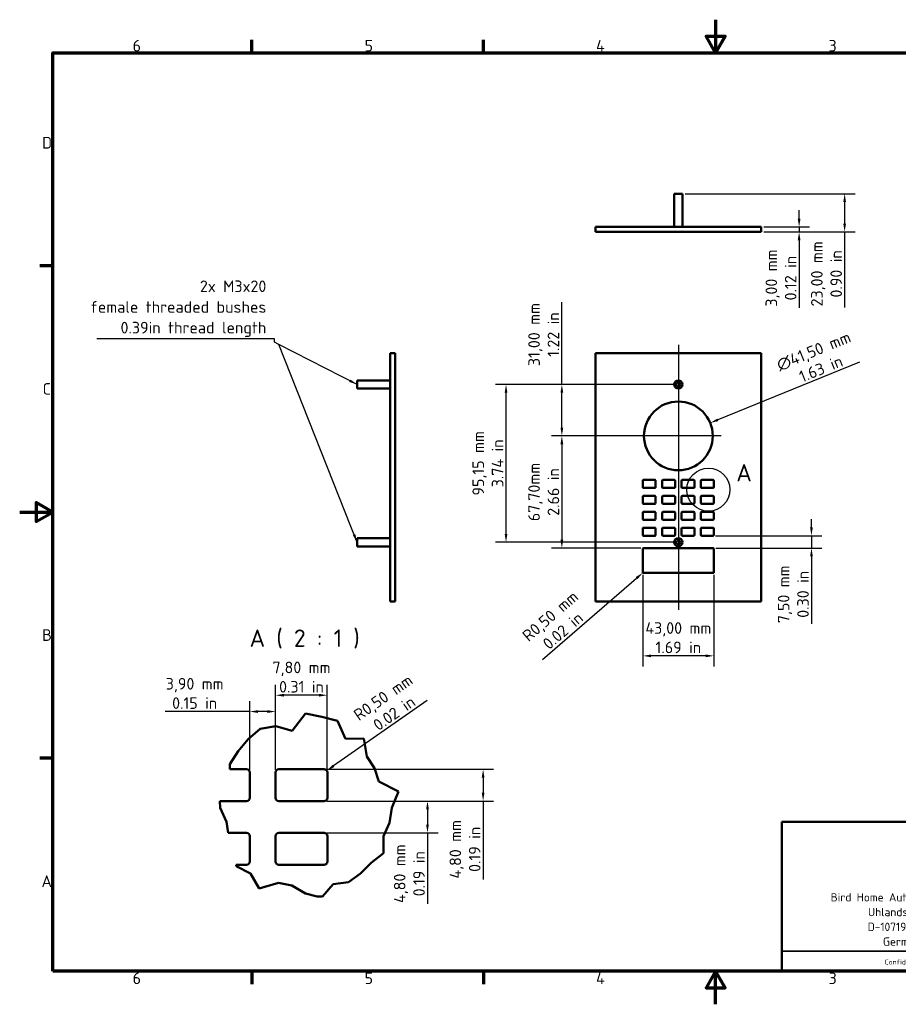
# Model space of a CAD drawing. Header units: millimetres. Extents: x 0 to 840, y 0 to 594.
# Tile 1 of 2: x 0 to 530, y 0 to 594. Entities that reach past the tile are written whole.
import ezdxf

# ---------------------------------------------------------------- set-up
doc = ezdxf.new("R2010")
doc.units = ezdxf.units.MM
doc.header["$LTSCALE"] = 2
for name, color, linetype, lineweight in [('Bemaßung (ISO)', 7, 'Continuous', 25), ('Bruchlinie (ISO)', 7, 'Continuous', 50), ('Detailumgrenzung (ISO)', 7, 'Continuous', 25), ('Mittellinie (ISO)', 7, 'Continuous', 25), ('Mittelpunktmarkierung (ISO)', 7, 'Continuous', 25), ('Rahmen (ISO)', 7, 'Continuous', 70), ('Sichtbar (ISO)', 7, 'Continuous', 50), ('Symbol (ISO)', 7, 'Continuous', 25), ('Titel (ISO)', 7, 'Continuous', 50)]:
    doc.layers.add(name, color=color, linetype=linetype, lineweight=lineweight)
doc.styles.add('Bezeichnungstext (DIN)', font='isocpeur.ttf')
doc.styles.add('Notiztext (DIN)', font='isocpeur.ttf')
doc.dimstyles.new('Standard (DIN)', dxfattribs={"dimscale": 2, "dimtxt": 3.5, "dimasz": 2.5, "dimexe": 3.175, "dimexo": 0.8, "dimgap": 0.8, "dimtad": 1, "dimrnd": 1e-08, "dimzin": 0, "dimtxsty": 'Notiztext (DIN)', "dimcen": 0.09, "dimdle": 10, "dimclrd": 256, "dimclre": 256, "dimclrt": 256, "dimadec": 0, "dimazin": 0, "dimtfac": 1, "dimtmove": 0, "dimatfit": 3, "dimfxl": 1, "dimtolj": 1, "dimtzin": 0, "dimlwd": -1, "dimlwe": -1, "dimarcsym": 0})
doc.dimstyles.new('Standard - Methode 2a (DIN)$7', dxfattribs={"dimscale": 2, "dimtxt": 3.5, "dimasz": 2.5, "dimexe": 3.175, "dimexo": 0.8, "dimgap": 0.8, "dimtad": 1, "dimtih": 1, "dimtoh": 1, "dimrnd": 1e-08, "dimtxsty": 'Notiztext (DIN)', "dimcen": 0.09, "dimdle": 10, "dimclrd": 256, "dimclre": 256, "dimclrt": 256, "dimazin": 2, "dimtfac": 1, "dimtmove": 0, "dimatfit": 3, "dimfxl": 1, "dimtolj": 1, "dimlwd": -1, "dimlwe": -1, "dimarcsym": 0})

# ---------------------------------------------------------------- blocks, each defined once
blk = doc.blocks.new('Ränder Vorgaberahmen')
at = {"layer": 'Rahmen (ISO)'}
for p, q in [((70, 287), (70, 290.9)), ((140, 287), (140, 290.9)), ((10, 222.75), (6.1, 222.75)), ((10, 74.25), (6.1, 74.25)), ((70, 10), (70, 6.1)), ((140, 10), (140, 6.1))]:
    blk.add_line(p, q, dxfattribs=at)
at = {"layer": 'Rahmen (ISO)', "flags": 128}
for points in [[(210, 297), (210, 287), (207.11, 292), (212.89, 292), (210, 287)], [(10, 10), (10, 287), (410, 287), (410, 10), (10, 10)], [(0, 148.5), (10, 148.5), (5, 151.39), (5, 145.61), (10, 148.5)], [(210, 0), (210, 10), (207.11, 5), (212.89, 5), (210, 10)]]:
    blk.add_lwpolyline(points, dxfattribs=at)
at = {"layer": 'Rahmen (ISO)', "char_height": 3.5, "attachment_point": 7, "style": 'Notiztext (DIN)'}
for s, insert in [('6', (34.08, 287.4)), ('5', (104.08, 287.4)), ('4', (173.9, 287.4)), ('3', (244.08, 287.4)), ('D', (6.75, 258.13)), ('C', (6.93, 183.88)), ('B', (6.75, 109.63)), ('A', (6.58, 35.38)), ('6', (34.08, 6.1)), ('5', (104.08, 6.1)), ('4', (173.9, 6.1)), ('3', (244.08, 6.1))]:
    blk.add_mtext(s, dxfattribs=dict(at, insert=insert))
blk = doc.blocks.new('Schriftfelder BHA')
at = {"layer": 'Titel (ISO)'}
for p, q in [((402.33, 69.29), (222.33, 69.29)), ((222.33, 69.29), (222.33, 24.29)), ((402.33, 24.29), (402.33, 69.29)), ((342.33, 54.29), (387.33, 54.29)), ((387.33, 54.29), (387.33, 39.29)), ((387.33, 39.29), (342.33, 39.29)), ((402.33, 24.29), (222.33, 24.29))]:
    blk.add_line(p, q, dxfattribs=at)
at = {"layer": 'Titel (ISO)', "lineweight": 35}
for p, q in [((342.33, 69.29), (297.33, 69.29)), ((297.33, 69.29), (297.33, 54.29)), ((387.33, 69.29), (342.33, 69.29)), ((387.33, 69.29), (402.33, 69.29)), ((387.33, 69.29), (387.33, 54.29)), ((297.33, 54.29), (402.33, 54.29)), ((297.33, 54.29), (297.33, 46.79)), ((387.33, 54.29), (387.33, 39.29)), ((342.33, 46.79), (297.33, 46.79)), ((297.33, 46.79), (297.33, 39.29)), ((297.33, 39.29), (297.33, 24.29)), ((318.78, 38.54), (325.78, 40.29)), ((325.78, 40.29), (325.78, 33.29)), ((387.33, 39.29), (342.33, 39.29)), ((342.33, 39.29), (342.33, 24.29)), ((387.33, 39.29), (402.33, 39.29)), ((387.33, 39.29), (387.33, 24.29)), ((318.78, 38.54), (318.78, 35.04)), ((318.78, 35.04), (325.78, 33.29)), ((297.33, 30.29), (222.33, 30.29))]:
    blk.add_line(p, q, dxfattribs=at)
at = {"layer": 'Titel (ISO)', "lineweight": 70}
blk.add_line((342.33, 39.29), (342.33, 54.29), dxfattribs=at)
at = {"layer": 'Titel (ISO)', "linetype": 'Continuous', "lineweight": 35}
for p, q in [((330.33, 40.54), (330.33, 33.04)), ((318.53, 36.79), (326.03, 36.79)), ((334.08, 36.79), (326.58, 36.79))]:
    blk.add_line(p, q, dxfattribs=at)
at = {"layer": 'Titel (ISO)', "lineweight": 35}
for radius in [3.5, 1.75]:
    blk.add_circle((330.33, 36.79), radius, dxfattribs=at)
at = {"layer": 'Titel (ISO)', "style": 'Notiztext (DIN)'}
for s, insert, char_height, attachment_point, line_spacing_factor in [('{\\H0.71429x;Designation\\P\\H1.4x;D1101V}', (300.33, 66.29), 3.5, 1, 0.986474), ('\\fISOCPEUR|b0|i0;\\H2.5000;Scale\\P', (389.83, 66.29), 2.5, 1, 2.4), ('{\\H0.71429x;Drawing number\\P\\H1.2x;D1101V}', (345.06, 51.29), 3.5, 1, 0.987666), ('\\fISOCPEUR|b0|i0;\\H2.5000;Format\\P\\fISOCPEUR|b0|i0;\\H2.5000;A3', (389.83, 51.29), 2.5, 1, 1.068348), ('\\fISOCPEUR|b0|i0;\\H2.5000;Bird Home Automation GmbH\\P\\fISOCPEUR|b0|i0;\\H2.5000;Uhlandstr. 165\\P\\fISOCPEUR|b0|i0;\\H2.5000;D-10719 Berlin\\P\\fISOCPEUR|b0|i0;\\H2.5000;Germany\\P', (259.33, 47.81), 2.5, 2, 1.068348), ('\\fISOCPEUR|b0|i0;\\H1.5000;General pinciples\\P\\fISOCPEUR|b0|i0;\\H1.5000;of presentation\\P\\fISOCPEUR|b0|i0;\\H1.5000;ISO 128-1', (300.33, 39.79), 1.5, 1, 1.068348), ('{\\H0.71429x;General tolerance\\P\\H1.4x;2768 -mK}', (345.06, 36.29), 3.5, 1, 0.986474), ('\\fISOCPEUR|b0|i0;\\H2.5000;Page\\P\\fISOCPEUR|b0|i0;\\H2.5000;1', (389.83, 36.29), 2.5, 1, 1.068348)]:
    blk.add_mtext(s, dxfattribs=dict(at, insert=insert, char_height=char_height, attachment_point=attachment_point, line_spacing_factor=line_spacing_factor))
at = {"layer": 'Titel (ISO)', "attachment_point": 1, "style": 'Notiztext (DIN)'}
for s, insert, char_height in [('\\fISOCPEUR|b0|i0;\\H2.5000;Material:', (298.33, 51.79), 2.5), ('\\fISOCPEUR|b0|i0;\\H1.5000;Confidential', (253.33, 27.79), 1.5)]:
    blk.add_mtext(s, dxfattribs=dict(at, insert=insert, char_height=char_height))
blk = doc.blocks.new('*D8')
at = {"layer": 'Bemaßung (ISO)', "transparency": 16777216}
for p, q in [((470.37, 473.99), (470.37, 478.99)), ((449.1, 468.99), (476.72, 468.99)), ((449.1, 465.99), (476.72, 465.99)), ((470.37, 468.99), (470.37, 465.99)), ((470.37, 460.99), (470.37, 420.24))]:
    blk.add_line(p, q, dxfattribs=at)
for points in [[(469.54, 473.99), (471.21, 473.99), (470.37, 468.99)], [(469.54, 460.99), (471.21, 460.99), (470.37, 465.99)]]:
    blk.add_solid(points, dxfattribs=at)
at = {"layer": 'Defpoints', "color": 0, "transparency": 16777216}
for p in [(447.5, 468.99), (447.5, 465.99), (470.37, 465.99)]:
    blk.add_point(p, dxfattribs=at)
at = {"layer": 'Bemaßung (ISO)', "transparency": 16777216, "insert": (450.1, 438.11), "char_height": 7, "attachment_point": 2, "rotation": 90, "style": 'Notiztext (DIN)'}
blk.add_mtext('\\A1;\\fISOCPEUR|b0|i0;\\H7.0000;3,00 mm\\P\\fISOCPEUR|b0|i0;\\H7.0000;0.12 in', dxfattribs=at)
blk = doc.blocks.new('*D9')
at = {"layer": 'Bemaßung (ISO)', "transparency": 16777216}
for p, q in [((401.6, 488.99), (504.21, 488.99)), ((497.86, 483.99), (497.86, 470.99)), ((449.1, 465.99), (504.21, 465.99)), ((497.86, 465.99), (497.86, 420.34))]:
    blk.add_line(p, q, dxfattribs=at)
for points in [[(497.02, 483.99), (498.69, 483.99), (497.86, 488.99)], [(497.02, 470.99), (498.69, 470.99), (497.86, 465.99)]]:
    blk.add_solid(points, dxfattribs=at)
at = {"layer": 'Defpoints', "color": 0, "transparency": 16777216}
for p in [(400, 488.99), (497.86, 488.99), (447.5, 465.99)]:
    blk.add_point(p, dxfattribs=at)
at = {"layer": 'Bemaßung (ISO)', "transparency": 16777216, "insert": (477.58, 440.66), "char_height": 7, "attachment_point": 2, "rotation": 90, "style": 'Notiztext (DIN)'}
blk.add_mtext('\\A1;\\fISOCPEUR|b0|i0;\\H7.0000;23,00 mm\\P\\fISOCPEUR|b0|i0;\\H7.0000;0.90 in', dxfattribs=at)
blk = doc.blocks.new('*D10')
at = {"layer": 'Bemaßung (ISO)', "transparency": 16777216}
for p, q in [((327.2, 373.91), (327.2, 423.66)), ((395.9, 373.91), (320.85, 373.91)), ((327.2, 347.91), (327.2, 368.91)), ((370.15, 342.91), (320.85, 342.91))]:
    blk.add_line(p, q, dxfattribs=at)
for points in [[(326.37, 368.91), (328.04, 368.91), (327.2, 373.91)], [(326.37, 347.91), (328.04, 347.91), (327.2, 342.91)]]:
    blk.add_solid(points, dxfattribs=at)
at = {"layer": 'Defpoints', "color": 0, "transparency": 16777216}
for p in [(327.2, 373.91), (397.5, 373.91), (371.75, 342.91)]:
    blk.add_point(p, dxfattribs=at)
at = {"layer": 'Bemaßung (ISO)', "transparency": 16777216, "insert": (306.93, 404.04), "char_height": 7, "attachment_point": 2, "rotation": 90, "style": 'Notiztext (DIN)'}
blk.add_mtext('\\A1;\\fISOCPEUR|b0|i0;\\H7.0000;31,00 mm\\P\\fISOCPEUR|b0|i0;\\H7.0000;1.22 in', dxfattribs=at)
blk = doc.blocks.new('*D11')
at = {"layer": 'Bemaßung (ISO)', "transparency": 16777216}
for p, q in [((395.9, 373.91), (287.15, 373.91)), ((293.5, 283.76), (293.5, 368.91)), ((395.9, 278.76), (287.15, 278.76))]:
    blk.add_line(p, q, dxfattribs=at)
for points in [[(292.67, 368.91), (294.34, 368.91), (293.5, 373.91)], [(292.67, 283.76), (294.34, 283.76), (293.5, 278.76)]]:
    blk.add_solid(points, dxfattribs=at)
at = {"layer": 'Defpoints', "color": 0, "transparency": 16777216}
for p in [(293.5, 373.91), (397.5, 373.91), (397.5, 278.76)]:
    blk.add_point(p, dxfattribs=at)
at = {"layer": 'Bemaßung (ISO)', "transparency": 16777216, "insert": (273.23, 326.34), "char_height": 7, "attachment_point": 2, "rotation": 90, "style": 'Notiztext (DIN)'}
blk.add_mtext('\\A1;\\fISOCPEUR|b0|i0;\\H7.0000;95,15 mm\\P\\fISOCPEUR|b0|i0;\\H7.0000;3.74 in', dxfattribs=at)
blk = doc.blocks.new('*D12')
at = {"layer": 'Bemaßung (ISO)', "transparency": 16777216}
for p, q in [((395.9, 342.91), (320.85, 342.91)), ((327.2, 337.91), (327.2, 280.21)), ((374.9, 275.21), (320.85, 275.21))]:
    blk.add_line(p, q, dxfattribs=at)
for points in [[(326.37, 337.91), (328.04, 337.91), (327.2, 342.91)], [(326.37, 280.21), (328.04, 280.21), (327.2, 275.21)]]:
    blk.add_solid(points, dxfattribs=at)
at = {"layer": 'Defpoints', "color": 0, "transparency": 16777216}
for p in [(397.5, 342.91), (327.2, 275.21), (376.5, 275.21)]:
    blk.add_point(p, dxfattribs=at)
at = {"layer": 'Bemaßung (ISO)', "transparency": 16777216, "insert": (306.93, 309.06), "char_height": 7, "attachment_point": 2, "rotation": 90, "style": 'Notiztext (DIN)'}
blk.add_mtext('\\A1;\\fISOCPEUR|b0|i0;\\H7.0000;67,70mm\\P\\fISOCPEUR|b0|i0;\\H7.0000;2.66 in', dxfattribs=at)
blk = doc.blocks.new('*D13')
at = {"layer": 'Bemaßung (ISO)', "transparency": 16777216}
for p, q in [((477.82, 287.71), (477.82, 292.71)), ((420, 282.71), (484.17, 282.71)), ((477.82, 282.71), (477.82, 275.21)), ((420.1, 275.21), (484.17, 275.21)), ((477.82, 270.21), (477.82, 229.46))]:
    blk.add_line(p, q, dxfattribs=at)
for points in [[(476.99, 287.71), (478.66, 287.71), (477.82, 282.71)], [(476.99, 270.21), (478.66, 270.21), (477.82, 275.21)]]:
    blk.add_solid(points, dxfattribs=at)
at = {"layer": 'Defpoints', "color": 0, "transparency": 16777216}
for p in [(418.4, 282.71), (477.82, 282.71), (418.5, 275.21)]:
    blk.add_point(p, dxfattribs=at)
at = {"layer": 'Bemaßung (ISO)', "transparency": 16777216, "insert": (457.55, 247.34), "char_height": 7, "attachment_point": 2, "rotation": 90, "style": 'Notiztext (DIN)'}
blk.add_mtext('\\A1;\\fISOCPEUR|b0|i0;\\H7.0000;7,50 mm\\P\\fISOCPEUR|b0|i0;\\H7.0000;0.30 in', dxfattribs=at)
blk = doc.blocks.new('*D14')
at = {"layer": 'Bemaßung (ISO)', "transparency": 16777216}
for p, q in [((376, 259.11), (376, 203.86)), ((419, 259.11), (419, 203.86)), ((414, 210.21), (381, 210.21))]:
    blk.add_line(p, q, dxfattribs=at)
for points in [[(381, 211.05), (381, 209.38), (376, 210.21)], [(414, 211.05), (414, 209.38), (419, 210.21)]]:
    blk.add_solid(points, dxfattribs=at)
at = {"layer": 'Defpoints', "color": 0, "transparency": 16777216}
for p in [(376, 260.71), (419, 260.71), (376, 210.21)]:
    blk.add_point(p, dxfattribs=at)
at = {"layer": 'Bemaßung (ISO)', "transparency": 16777216, "insert": (397.5, 230.49), "char_height": 7, "attachment_point": 2, "style": 'Notiztext (DIN)'}
blk.add_mtext('\\A1;\\fISOCPEUR|b0|i0;\\H7.0000;43,00 mm\\P\\fISOCPEUR|b0|i0;\\H7.0000;1.69 in', dxfattribs=at)
blk = doc.blocks.new('*D15')
at = {"layer": 'Bemaßung (ISO)', "transparency": 16777216}
blk.add_line((315.49, 208.01), (372.34, 257.12), dxfattribs=at)
blk.add_solid([(371.8, 257.75), (372.89, 256.49), (376.12, 260.38)], dxfattribs=at)
at = {"layer": 'Defpoints', "color": 0, "transparency": 16777216}
for p in [(376.12, 260.38), (376.5, 260.71)]:
    blk.add_point(p, dxfattribs=at)
at = {"layer": 'Bemaßung (ISO)', "transparency": 16777216, "insert": (317.89, 236.87), "char_height": 7, "attachment_point": 2, "rotation": 40.82049, "style": 'Notiztext (DIN)'}
blk.add_mtext('\\A1;\\fISOCPEUR|b0|i0;\\H7.0000;R0,50 mm\\P\\fISOCPEUR|b0|i0;\\H7.0000;0.02 in', dxfattribs=at)
blk = doc.blocks.new('*D16')
at = {"layer": 'Bemaßung (ISO)', "transparency": 16777216}
for p, q in [((506.86, 387.39), (421.36, 352.61)), ((397.32, 342.91), (397.68, 342.91)), ((397.5, 342.73), (397.5, 343.09))]:
    blk.add_line(p, q, dxfattribs=at)
blk.add_solid([(421.04, 353.38), (421.67, 351.84), (416.72, 350.73)], dxfattribs=at)
at = {"layer": 'Defpoints', "color": 0, "transparency": 16777216}
for p in [(416.72, 350.73), (378.28, 335.09)]:
    blk.add_point(p, dxfattribs=at)
at = {"layer": 'Bemaßung (ISO)', "transparency": 16777216, "insert": (477.81, 397.45), "char_height": 7, "attachment_point": 2, "rotation": 22.13081, "style": 'Notiztext (DIN)'}
blk.add_mtext('\\A1;\\fISOCPEUR|b0|i0;\\H7.0000;∅41,50 mm\\P\\fISOCPEUR|b0|i0;\\H7.0000;1.63 in', dxfattribs=at)
blk = doc.blocks.new('2DDetail0')
at = {"layer": 'Detailumgrenzung (ISO)'}
blk.add_circle((207.81, 155.24), 6.49, dxfattribs=at)
at = {"layer": 'Detailumgrenzung (ISO)', "insert": (216.21, 157.7), "char_height": 5.25, "attachment_point": 7, "style": 'Bezeichnungstext (DIN)'}
blk.add_mtext('A', dxfattribs=at)
blk = doc.blocks.new('*D18')
at = {"layer": 'Bemaßung (ISO)', "transparency": 16777216}
for p, q in [((154.46, 141.41), (154.46, 192.8)), ((185.66, 141.41), (185.66, 192.8)), ((180.66, 186.45), (159.46, 186.45))]:
    blk.add_line(p, q, dxfattribs=at)
for points in [[(159.46, 187.29), (159.46, 185.62), (154.46, 186.45)], [(180.66, 187.29), (180.66, 185.62), (185.66, 186.45)]]:
    blk.add_solid(points, dxfattribs=at)
at = {"layer": 'Defpoints', "color": 0, "transparency": 16777216}
for p in [(154.46, 186.45), (154.46, 139.81), (185.66, 139.81)]:
    blk.add_point(p, dxfattribs=at)
at = {"layer": 'Bemaßung (ISO)', "transparency": 16777216, "insert": (170.06, 206.72), "char_height": 7, "attachment_point": 2, "style": 'Notiztext (DIN)'}
blk.add_mtext('\\A1;\\fISOCPEUR|b0|i0;\\H7.0000;7,80 mm\\P\\fISOCPEUR|b0|i0;\\H7.0000;0.31 in', dxfattribs=at)
blk = doc.blocks.new('*D19')
at = {"layer": 'Bemaßung (ISO)', "transparency": 16777216}
for p, q in [((138.86, 141.41), (138.86, 182.96)), ((154.46, 141.41), (154.46, 182.96)), ((138.86, 176.61), (87.72, 176.61)), ((149.46, 176.61), (143.86, 176.61))]:
    blk.add_line(p, q, dxfattribs=at)
for points in [[(143.86, 177.44), (143.86, 175.77), (138.86, 176.61)], [(149.46, 177.44), (149.46, 175.77), (154.46, 176.61)]]:
    blk.add_solid(points, dxfattribs=at)
at = {"layer": 'Defpoints', "color": 0, "transparency": 16777216}
for p in [(138.86, 176.61), (138.86, 139.81), (154.46, 139.81)]:
    blk.add_point(p, dxfattribs=at)
at = {"layer": 'Bemaßung (ISO)', "transparency": 16777216, "insert": (105.59, 196.88), "char_height": 7, "attachment_point": 2, "style": 'Notiztext (DIN)'}
blk.add_mtext('\\A1;\\fISOCPEUR|b0|i0;\\H7.0000;3,90 mm\\P\\fISOCPEUR|b0|i0;\\H7.0000;0.15 in', dxfattribs=at)
blk = doc.blocks.new('*D20')
at = {"layer": 'Bemaßung (ISO)', "transparency": 16777216}
blk.add_line((245.87, 183.23), (189.4, 143.81), dxfattribs=at)
blk.add_solid([(188.93, 144.5), (189.88, 143.13), (185.3, 140.95)], dxfattribs=at)
at = {"layer": 'Defpoints', "color": 0, "transparency": 16777216}
for p in [(183.66, 139.81), (185.3, 140.95)]:
    blk.add_point(p, dxfattribs=at)
at = {"layer": 'Bemaßung (ISO)', "transparency": 16777216, "insert": (217.32, 188.02), "char_height": 7, "attachment_point": 2, "rotation": 34.91785, "style": 'Notiztext (DIN)'}
blk.add_mtext('\\A1;\\fISOCPEUR|b0|i0;\\H7.0000;R0,50 mm\\P\\fISOCPEUR|b0|i0;\\H7.0000;0.02 in', dxfattribs=at)
blk = doc.blocks.new('*D21')
at = {"layer": 'Bemaßung (ISO)', "transparency": 16777216}
for p, q in [((185.26, 141.81), (286.03, 141.81)), ((279.68, 136.81), (279.68, 127.61)), ((185.26, 122.61), (286.03, 122.61)), ((279.68, 122.61), (279.68, 75.26))]:
    blk.add_line(p, q, dxfattribs=at)
for points in [[(278.85, 136.81), (280.51, 136.81), (279.68, 141.81)], [(278.85, 127.61), (280.51, 127.61), (279.68, 122.61)]]:
    blk.add_solid(points, dxfattribs=at)
at = {"layer": 'Defpoints', "color": 0, "transparency": 16777216}
for p in [(183.66, 141.81), (183.66, 122.61), (279.68, 122.61)]:
    blk.add_point(p, dxfattribs=at)
at = {"layer": 'Bemaßung (ISO)', "transparency": 16777216, "insert": (259.41, 93.49), "char_height": 7, "attachment_point": 2, "rotation": 90, "style": 'Notiztext (DIN)'}
blk.add_mtext('\\A1;\\fISOCPEUR|b0|i0;\\H7.0000;4,80 mm\\P\\fISOCPEUR|b0|i0;\\H7.0000;0.19 in', dxfattribs=at)
blk = doc.blocks.new('*D22')
at = {"layer": 'Bemaßung (ISO)', "transparency": 16777216}
for p, q in [((185.26, 122.61), (252.45, 122.61)), ((246.1, 117.61), (246.1, 108.41)), ((185.26, 103.41), (252.45, 103.41)), ((246.1, 103.41), (246.1, 60.56))]:
    blk.add_line(p, q, dxfattribs=at)
for points in [[(245.27, 117.61), (246.94, 117.61), (246.1, 122.61)], [(245.27, 108.41), (246.94, 108.41), (246.1, 103.41)]]:
    blk.add_solid(points, dxfattribs=at)
at = {"layer": 'Defpoints', "color": 0, "transparency": 16777216}
for p in [(183.66, 122.61), (183.66, 103.41), (246.1, 103.41)]:
    blk.add_point(p, dxfattribs=at)
at = {"layer": 'Bemaßung (ISO)', "transparency": 16777216, "insert": (225.83, 78.78), "char_height": 7, "attachment_point": 2, "rotation": 90, "style": 'Notiztext (DIN)'}
blk.add_mtext('\\A1;\\fISOCPEUR|b0|i0;\\H7.0000;4,80 mm\\P\\fISOCPEUR|b0|i0;\\H7.0000;0.19 in', dxfattribs=at)

msp = doc.modelspace()

# ---------------------------------------------------------------- linework, layer by layer
at = {"layer": 'Bruchlinie (ISO)'}
for p, q in [((164.376, 164.9015), (172.5663, 175.3483)), ((172.5663, 175.3483), (182.2456, 173.346)), ((182.2456, 173.346), (191.7065, 171.0394)), ((145.0592, 166.096), (154.6414, 167.7006)), ((154.6414, 167.7006), (164.376, 164.9015)), ((191.7065, 171.0394), (196.6992, 160.2516)), ((137.8106, 159.8724), (145.0592, 166.096)), ((131.8455, 152.621), (137.8106, 159.8724)), ((196.6992, 160.2516), (207.653, 160.2669)), ((207.653, 160.2669), (209.584, 149.5137)), ((126.7811, 144.8863), (131.8455, 152.621)), ((209.584, 149.5137), (214.0976, 142.4303)), ((126.8481, 141.8051), (126.7811, 144.8863)), ((214.0976, 142.4303), (216.6447, 134.4954)), ((216.6447, 134.4954), (228.6648, 128.3439)), ((228.6648, 128.3439), (224.6445, 118.4522)), ((120.9682, 118.4522), (120.7838, 122.6051)), ((124.7675, 110.024), (120.9682, 118.4522)), ((224.6445, 118.4522), (223.1779, 109.528)), ((125.8166, 103.4051), (124.7675, 110.024)), ((223.1779, 109.528), (219.4827, 101.376)), ((219.4827, 101.376), (219.6527, 91.2669)), ((219.6527, 91.2669), (212.1053, 85.275)), ((130.6506, 83.2808), (130.7045, 84.2051)), ((139.3647, 78.884), (130.6506, 83.2808)), ((212.1053, 85.275), (205.7327, 78.926)), ((144.5317, 69.8948), (139.3647, 78.884)), ((205.7327, 78.926), (198.4621, 73.5993)), ((156.1367, 73.3122), (144.5317, 69.8948)), ((164.323, 71.702), (156.1367, 73.3122)), ((172.5663, 66.9175), (164.323, 71.702)), ((189.264, 72.5757), (182.7326, 65.0051)), ((198.4621, 73.5993), (189.264, 72.5757)), ((179.5197, 65.0051), (172.5663, 66.9175))]:
    msp.add_line(p, q, dxfattribs=at)
at = {"layer": 'Mittellinie (ISO)', "linetype": 'Continuous'}
msp.add_line((397.5031, 397.9111), (397.5031, 237.9111), dxfattribs=at)
at = {"layer": 'Mittelpunktmarkierung (ISO)', "linetype": 'Continuous'}
for p, q in [((397.5031, 368.6611), (397.5031, 317.1611)), ((423.2531, 342.9111), (371.7531, 342.9111))]:
    msp.add_line(p, q, dxfattribs=at)
at = {"layer": 'Sichtbar (ISO)'}
for p, q in [((400.0031, 488.9885), (395.0031, 488.9885)), ((395.0031, 468.9885), (395.0031, 488.9885)), ((400.0031, 468.9885), (400.0031, 488.9885)), ((447.5031, 468.9885), (347.5031, 468.9885)), ((347.5031, 468.9885), (347.5031, 465.9885)), ((347.5031, 465.9885), (447.5031, 465.9885)), ((447.5031, 468.9885), (447.5031, 465.9885)), ((223.6599, 392.9111), (226.6599, 392.9111)), ((223.6599, 392.9111), (223.6599, 242.9111)), ((226.6599, 242.9111), (226.6599, 392.9111)), ((347.5031, 392.9111), (447.5031, 392.9111)), ((347.5031, 242.9111), (347.5031, 392.9111)), ((447.5031, 392.9111), (447.5031, 242.9111)), ((203.6599, 376.4111), (203.6599, 371.4111)), ((223.6599, 376.4111), (203.6599, 376.4111)), ((223.6599, 371.4111), (203.6599, 371.4111)), ((376.0031, 312.0111), (376.0031, 315.8111)), ((376.5031, 316.3111), (383.3031, 316.3111)), ((383.8031, 315.8111), (383.8031, 312.0111)), ((387.7031, 312.0111), (387.7031, 315.8111)), ((388.2031, 316.3111), (395.0031, 316.3111)), ((395.5031, 315.8111), (395.5031, 312.0111)), ((399.4031, 312.0111), (399.4031, 315.8111)), ((399.9031, 316.3111), (406.7031, 316.3111)), ((407.2031, 315.8111), (407.2031, 312.0111)), ((411.1031, 312.0111), (411.1031, 315.8111)), ((411.6031, 316.3111), (418.4031, 316.3111)), ((418.9031, 315.8111), (418.9031, 312.0111)), ((383.3031, 311.5111), (376.5031, 311.5111)), ((395.0031, 311.5111), (388.2031, 311.5111)), ((406.7031, 311.5111), (399.9031, 311.5111)), ((418.4031, 311.5111), (411.6031, 311.5111)), ((376.0031, 302.4111), (376.0031, 306.2111)), ((376.5031, 306.7111), (383.3031, 306.7111)), ((383.8031, 306.2111), (383.8031, 302.4111)), ((387.7031, 302.4111), (387.7031, 306.2111)), ((388.2031, 306.7111), (395.0031, 306.7111)), ((395.5031, 306.2111), (395.5031, 302.4111)), ((399.4031, 302.4111), (399.4031, 306.2111)), ((399.9031, 306.7111), (406.7031, 306.7111)), ((407.2031, 306.2111), (407.2031, 302.4111)), ((411.1031, 302.4111), (411.1031, 306.2111)), ((411.6031, 306.7111), (418.4031, 306.7111)), ((418.9031, 306.2111), (418.9031, 302.4111)), ((383.3031, 301.9111), (376.5031, 301.9111)), ((376.5031, 297.1111), (383.3031, 297.1111)), ((395.0031, 301.9111), (388.2031, 301.9111)), ((388.2031, 297.1111), (395.0031, 297.1111)), ((406.7031, 301.9111), (399.9031, 301.9111)), ((399.9031, 297.1111), (406.7031, 297.1111)), ((418.4031, 301.9111), (411.6031, 301.9111)), ((411.6031, 297.1111), (418.4031, 297.1111)), ((376.0031, 292.8111), (376.0031, 296.6111)), ((383.3031, 292.3111), (376.5031, 292.3111)), ((383.8031, 296.6111), (383.8031, 292.8111)), ((387.7031, 292.8111), (387.7031, 296.6111)), ((395.0031, 292.3111), (388.2031, 292.3111)), ((395.5031, 296.6111), (395.5031, 292.8111)), ((399.4031, 292.8111), (399.4031, 296.6111)), ((406.7031, 292.3111), (399.9031, 292.3111)), ((407.2031, 296.6111), (407.2031, 292.8111)), ((411.1031, 292.8111), (411.1031, 296.6111)), ((418.4031, 292.3111), (411.6031, 292.3111)), ((418.9031, 296.6111), (418.9031, 292.8111)), ((376.0031, 283.2111), (376.0031, 287.0111)), ((376.5031, 287.5111), (383.3031, 287.5111)), ((383.8031, 287.0111), (383.8031, 283.2111)), ((387.7031, 283.2111), (387.7031, 287.0111)), ((388.2031, 287.5111), (395.0031, 287.5111)), ((395.5031, 287.0111), (395.5031, 283.2111)), ((399.4031, 283.2111), (399.4031, 287.0111)), ((399.9031, 287.5111), (406.7031, 287.5111)), ((407.2031, 287.0111), (407.2031, 283.2111)), ((411.1031, 283.2111), (411.1031, 287.0111)), ((411.6031, 287.5111), (418.4031, 287.5111)), ((418.9031, 287.0111), (418.9031, 283.2111)), ((203.6599, 281.2611), (203.6599, 276.2611)), ((223.6599, 281.2611), (203.6599, 281.2611)), ((383.3031, 282.7111), (376.5031, 282.7111)), ((395.0031, 282.7111), (388.2031, 282.7111)), ((406.7031, 282.7111), (399.9031, 282.7111)), ((418.4031, 282.7111), (411.6031, 282.7111)), ((223.6599, 276.2611), (203.6599, 276.2611)), ((376.0031, 260.7111), (376.0031, 274.7111)), ((376.5031, 275.2111), (418.5031, 275.2111)), ((419.0031, 274.7111), (419.0031, 260.7111)), ((418.5031, 260.2111), (376.5031, 260.2111)), ((223.6599, 242.9111), (226.6599, 242.9111)), ((447.5031, 242.9111), (347.5031, 242.9111)), ((126.8481, 141.8051), (136.8623, 141.8051)), ((138.8623, 139.8051), (138.8623, 124.6051)), ((154.4623, 124.6051), (154.4623, 139.8051)), ((156.4623, 141.8051), (183.6623, 141.8051)), ((185.6623, 139.8051), (185.6623, 124.6051)), ((136.8623, 122.6051), (120.7838, 122.6051)), ((183.6623, 122.6051), (156.4623, 122.6051)), ((125.8166, 103.4051), (136.8623, 103.4051)), ((138.8623, 101.4051), (138.8623, 86.2051)), ((154.4623, 86.2051), (154.4623, 101.4051)), ((156.4623, 103.4051), (183.6623, 103.4051)), ((185.6623, 101.4051), (185.6623, 86.2051)), ((136.8623, 84.2051), (130.7045, 84.2051)), ((183.6623, 84.2051), (156.4623, 84.2051)), ((179.5197, 65.0051), (182.7326, 65.0051))]:
    msp.add_line(p, q, dxfattribs=at)
for centre, radius in [((397.5031, 373.9111), 2.5), ((397.5031, 373.9111), 1.2295), ((397.5031, 342.9111), 20.75), ((397.5031, 278.7611), 2.5), ((397.5031, 278.7611), 1.2295)]:
    msp.add_circle(centre, radius, dxfattribs=at)
for centre, radius, start, end in [((376.5031, 315.8111), 0.5, 90, 180), ((383.3031, 315.8111), 0.5, 0, 90), ((388.2031, 315.8111), 0.5, 90, 180), ((395.0031, 315.8111), 0.5, 0, 90), ((399.9031, 315.8111), 0.5, 90, 180), ((406.7031, 315.8111), 0.5, 0, 90), ((411.6031, 315.8111), 0.5, 90, 180), ((418.4031, 315.8111), 0.5, 0, 90), ((376.5031, 312.0111), 0.5, 180, 270), ((383.3031, 312.0111), 0.5, 270, 0), ((388.2031, 312.0111), 0.5, 180, 270), ((395.0031, 312.0111), 0.5, 270, 0), ((399.9031, 312.0111), 0.5, 180, 270), ((406.7031, 312.0111), 0.5, 270, 0), ((411.6031, 312.0111), 0.5, 180, 270), ((418.4031, 312.0111), 0.5, 270, 0), ((376.5031, 306.2111), 0.5, 90, 180), ((383.3031, 306.2111), 0.5, 0, 90), ((388.2031, 306.2111), 0.5, 90, 180), ((395.0031, 306.2111), 0.5, 0, 90), ((399.9031, 306.2111), 0.5, 90, 180), ((406.7031, 306.2111), 0.5, 0, 90), ((411.6031, 306.2111), 0.5, 90, 180), ((418.4031, 306.2111), 0.5, 0, 90), ((376.5031, 302.4111), 0.5, 180, 270), ((376.5031, 296.6111), 0.5, 90, 180), ((383.3031, 302.4111), 0.5, 270, 0), ((383.3031, 296.6111), 0.5, 0, 90), ((388.2031, 302.4111), 0.5, 180, 270), ((388.2031, 296.6111), 0.5, 90, 180), ((395.0031, 302.4111), 0.5, 270, 0), ((395.0031, 296.6111), 0.5, 0, 90), ((399.9031, 302.4111), 0.5, 180, 270), ((399.9031, 296.6111), 0.5, 90, 180), ((406.7031, 302.4111), 0.5, 270, 0), ((406.7031, 296.6111), 0.5, 0, 90), ((411.6031, 302.4111), 0.5, 180, 270), ((411.6031, 296.6111), 0.5, 90, 180), ((418.4031, 302.4111), 0.5, 270, 0), ((418.4031, 296.6111), 0.5, 0, 90), ((376.5031, 292.8111), 0.5, 180, 270), ((383.3031, 292.8111), 0.5, 270, 0), ((388.2031, 292.8111), 0.5, 180, 270), ((395.0031, 292.8111), 0.5, 270, 0), ((399.9031, 292.8111), 0.5, 180, 270), ((406.7031, 292.8111), 0.5, 270, 0), ((411.6031, 292.8111), 0.5, 180, 270), ((418.4031, 292.8111), 0.5, 270, 0), ((376.5031, 287.0111), 0.5, 90, 180), ((383.3031, 287.0111), 0.5, 0, 90), ((388.2031, 287.0111), 0.5, 90, 180), ((395.0031, 287.0111), 0.5, 0, 90), ((399.9031, 287.0111), 0.5, 90, 180), ((406.7031, 287.0111), 0.5, 0, 90), ((411.6031, 287.0111), 0.5, 90, 180), ((418.4031, 287.0111), 0.5, 0, 90), ((376.5031, 283.2111), 0.5, 180, 270), ((383.3031, 283.2111), 0.5, 270, 0), ((388.2031, 283.2111), 0.5, 180, 270), ((395.0031, 283.2111), 0.5, 270, 0), ((399.9031, 283.2111), 0.5, 180, 270), ((406.7031, 283.2111), 0.5, 270, 0), ((411.6031, 283.2111), 0.5, 180, 270), ((418.4031, 283.2111), 0.5, 270, 0), ((376.5031, 274.7111), 0.5, 90, 180), ((418.5031, 274.7111), 0.5, 0, 90), ((376.5031, 260.7111), 0.5, 180, 270), ((418.5031, 260.7111), 0.5, 270, 0), ((136.8623, 139.8051), 2, 0, 90), ((156.4623, 139.8051), 2, 90, 180), ((183.6623, 139.8051), 2, 0, 90), ((136.8623, 124.6051), 2, 270, 0), ((156.4623, 124.6051), 2, 180, 270), ((183.6623, 124.6051), 2, 270, 0), ((136.8623, 101.4051), 2, 0, 90), ((156.4623, 101.4051), 2, 90, 180), ((183.6623, 101.4051), 2, 0, 90), ((136.8623, 86.2051), 2, 270, 0), ((156.4623, 86.2051), 2, 180, 270), ((183.6623, 86.2051), 2, 270, 0)]:
    msp.add_arc(centre, radius, start, end, dxfattribs=at)

# ---------------------------------------------------------------- block references
at = {"xscale": 2, "yscale": 2, "zscale": 2}
for name, p in [('Ränder Vorgaberahmen', (0, 0)), ('Schriftfelder BHA', (15.3437, -28.5723))]:
    msp.add_blockref(name, p, dxfattribs=at)
at = {"layer": 'Detailumgrenzung (ISO)', "xscale": 2, "yscale": 2, "zscale": 2}
msp.add_blockref('2DDetail0', (0, 0), dxfattribs=at)

# ---------------------------------------------------------------- texts
at = {"layer": 'Symbol (ISO)', "insert": (148.8435, 402.6268), "char_height": 7, "width": 103.545456, "attachment_point": 9, "line_spacing_factor": 1.068348, "style": 'Notiztext (DIN)'}
msp.add_mtext('\\fISOCPEUR|b0|i0;2x M3x20 \\P\\fISOCPEUR|b0|i0;female threaded bushes\\P\\fISOCPEUR|b0|i0;0.39in thread length', dxfattribs=at)
at = {"layer": 'Symbol (ISO)', "insert": (138.706, 214.6115), "char_height": 10.5, "attachment_point": 7, "style": 'Bezeichnungstext (DIN)'}
msp.add_mtext('A ( 2 : 1 )', dxfattribs=at)

# ---------------------------------------------------------------- dimensions: what is measured, and where the dimension line sits
at = {"layer": 'Bemaßung (ISO)'}
for base, p1, p2, angle, text, override, picture, middle in [((497.8566, 488.9885), (447.5031, 465.9885), (400.0031, 488.9885), 270, '\\fISOCPEUR|b0|i0;\\H7.0000;<> mm\\P\\fISOCPEUR|b0|i0;\\H7.0000;0.90 in', {"dimgap": 0.8, "dimdec": 2, "dimtol": 0, "dimlim": 0, "dimtp": 0, "dimtm": 0, "dimtdec": 2, "dimtofl": 0, "dimatfit": 2, "dimtvp": -0.25}, '*D9', (497.8566, 440.6635)), ((470.373, 465.9885), (447.5031, 468.9885), (447.5031, 465.9885), 90, '\\fISOCPEUR|b0|i0;\\H7.0000;<> mm\\P\\fISOCPEUR|b0|i0;\\H7.0000;0.12 in', {"dimgap": 0.8, "dimdec": 2, "dimtol": 0, "dimlim": 0, "dimtp": 0, "dimtm": 0, "dimtdec": 2, "dimtofl": 1, "dimatfit": 1, "dimtvp": -0.25}, '*D8', (470.373, 438.1135)), ((327.2034, 373.9111), (371.7531, 342.9111), (397.5031, 373.9111), 90, '\\fISOCPEUR|b0|i0;\\H7.0000;<> mm\\P\\fISOCPEUR|b0|i0;\\H7.0000;1.22 in', {"dimgap": 0.8, "dimdec": 2, "dimtol": 0, "dimlim": 0, "dimtp": 0, "dimtm": 0, "dimtdec": 2, "dimtofl": 0, "dimatfit": 2, "dimtvp": -0.25}, '*D10', (327.2034, 404.0372)), ((293.5031, 373.9111), (397.5031, 278.7611), (397.5031, 373.9111), 90, '\\fISOCPEUR|b0|i0;\\H7.0000;<> mm\\P\\fISOCPEUR|b0|i0;\\H7.0000;3.74 in', {"dimgap": 0.8, "dimdec": 2, "dimtol": 0, "dimlim": 0, "dimtp": 0, "dimtm": 0, "dimtdec": 2, "dimtofl": 0, "dimatfit": 1, "dimtvp": -0.25}, '*D11', (293.5031, 326.3361)), ((327.2034, 275.2111), (397.5031, 342.9111), (376.5031, 275.2111), 270, '\\fISOCPEUR|b0|i0;\\H7.0000;<>mm\\P\\fISOCPEUR|b0|i0;\\H7.0000;2.66 in', {"dimgap": 0.8, "dimdec": 2, "dimtol": 0, "dimlim": 0, "dimtp": 0, "dimtm": 0, "dimtdec": 2, "dimtofl": 0, "dimatfit": 1, "dimtvp": -0.25}, '*D12', (327.2034, 309.0611)), ((477.823, 282.7111), (418.5031, 275.2111), (418.4031, 282.7111), 270, '\\fISOCPEUR|b0|i0;\\H7.0000;<> mm\\P\\fISOCPEUR|b0|i0;\\H7.0000;0.30 in', {"dimgap": 0.8, "dimdec": 2, "dimtol": 0, "dimlim": 0, "dimtp": 0, "dimtm": 0, "dimtdec": 2, "dimtofl": 1, "dimatfit": 1, "dimtvp": -0.25}, '*D13', (477.823, 247.3361)), ((376.0031, 210.2137), (419.0031, 260.7111), (376.0031, 260.7111), 180, '\\fISOCPEUR|b0|i0;\\H7.0000;<> mm\\P\\fISOCPEUR|b0|i0;\\H7.0000;1.69 in', {"dimgap": 0.8, "dimdec": 2, "dimtol": 0, "dimlim": 0, "dimtp": 0, "dimtm": 0, "dimtdec": 2, "dimtofl": 0, "dimatfit": 1, "dimtvp": -0.25}, '*D14', (397.5031, 210.2137)), ((154.4623, 186.4525), (185.6623, 139.8051), (154.4623, 139.8051), 180, '\\fISOCPEUR|b0|i0;\\H7.0000;<> mm\\P\\fISOCPEUR|b0|i0;\\H7.0000;0.31 in', {"dimgap": 0.8, "dimdec": 2, "dimlfac": 0.25, "dimtol": 0, "dimlim": 0, "dimtp": 0, "dimtm": 0, "dimtdec": 2, "dimtofl": 0, "dimatfit": 1, "dimtvp": -0.25}, '*D18', (170.0623, 186.4525)), ((138.8623, 176.6081), (154.4623, 139.8051), (138.8623, 139.8051), 180, '\\fISOCPEUR|b0|i0;\\H7.0000;<> mm\\P\\fISOCPEUR|b0|i0;\\H7.0000;0.15 in', {"dimgap": 0.8, "dimdec": 2, "dimlfac": 0.25, "dimtol": 0, "dimlim": 0, "dimtp": 0, "dimtm": 0, "dimtdec": 2, "dimtofl": 0, "dimatfit": 2, "dimtvp": -0.25}, '*D19', (105.59, 176.6081)), ((279.6812, 122.6051), (183.6623, 141.8051), (183.6623, 122.6051), 270, '\\fISOCPEUR|b0|i0;\\H7.0000;<> mm\\P\\fISOCPEUR|b0|i0;\\H7.0000;0.19 in', {"dimgap": 0.8, "dimdec": 2, "dimlfac": 0.25, "dimtol": 0, "dimlim": 0, "dimtp": 0, "dimtm": 0, "dimtdec": 2, "dimtofl": 0, "dimatfit": 2, "dimtvp": -0.25}, '*D21', (279.6812, 93.4876)), ((246.1017, 103.4051), (183.6623, 122.6051), (183.6623, 103.4051), 270, '\\fISOCPEUR|b0|i0;\\H7.0000;<> mm\\P\\fISOCPEUR|b0|i0;\\H7.0000;0.19 in', {"dimgap": 0.8, "dimdec": 2, "dimlfac": 0.25, "dimtol": 0, "dimlim": 0, "dimtp": 0, "dimtm": 0, "dimtdec": 2, "dimtofl": 0, "dimatfit": 2, "dimtvp": -0.25}, '*D22', (246.1017, 78.7801))]:
    dim = msp.add_linear_dim(base=base, p1=p1, p2=p2, angle=angle, text=text, dimstyle='Standard (DIN)', override=override, dxfattribs=at)
    dim.commit()
    dim.dimension.update_dxf_attribs({"geometry": picture, "text_midpoint": middle, "dimtype": 160})
dim = msp.add_diameter_dim_2p(p1=(378.2819, 335.0941), p2=(416.7244, 350.7281), text='\\fISOCPEUR|b0|i0;\\H7.0000;<> mm\\P\\fISOCPEUR|b0|i0;\\H7.0000;1.63 in', dimstyle='Standard (DIN)', override={"dimgap": 0.8, "dimdec": 2, "dimlfac": 1, "dimtol": 0, "dimlim": 0, "dimtp": 0, "dimtm": 0, "dimtdec": 2, "dimtofl": 0, "dimtvp": -0.25}, dxfattribs=at)
dim.commit()
dim.dimension.update_dxf_attribs({"geometry": '*D16', "text_midpoint": (485.4436, 378.6751), "dimtype": 163})
for center, mpoint, override, picture, middle in [((376.5031, 260.7111), (376.1248, 260.3843), {"dimgap": 0.8, "dimdec": 2, "dimlfac": 1, "dimcen": 0, "dimtol": 0, "dimlim": 0, "dimtp": 0, "dimtm": 0, "dimtdec": 2, "dimtofl": 0, "dimtvp": -0.25}, '*D15', (331.1394, 221.5258)), ((183.6623, 139.8051), (185.3022, 140.9499), {"dimgap": 0.8, "dimdec": 2, "dimlfac": 0.25, "dimcen": 0, "dimtol": 0, "dimlim": 0, "dimtp": 0, "dimtm": 0, "dimtdec": 2, "dimtofl": 0, "dimtvp": -0.25}, '*D20', (228.9202, 171.3984))]:
    dim = msp.add_radius_dim(center=center, mpoint=mpoint, text='\\fISOCPEUR|b0|i0;\\H7.0000;<> mm\\P\\fISOCPEUR|b0|i0;\\H7.0000;0.02 in', dimstyle='Standard (DIN)', override=override, dxfattribs=at)
    dim.commit()
    dim.dimension.update_dxf_attribs({"geometry": picture, "text_midpoint": middle, "dimtype": 164})

# ---------------------------------------------------------------- leaders
at = {"layer": 'Symbol (ISO)', "annotation_type": 0, "has_hookline": 1, "hookline_direction": 1, "text_width": 102.2}
msp.add_leader([(203.6599, 373.9111), (156.4417, 398.0353), (153.8435, 399.3627), (153.8435, 401.4601), (148.8435, 401.4601)], dimstyle='Standard - Methode 2a (DIN)$7', override={"dimgap": 0, "dimtad": 1}, dxfattribs=at)
at = {"layer": 'Symbol (ISO)'}
msp.add_leader([(203.6599, 278.6916), (156.4417, 398.0353)], dimstyle='Standard - Methode 2a (DIN)$7', override={"dimtad": 0}, dxfattribs=at)

doc.saveas('drawing.dxf')
